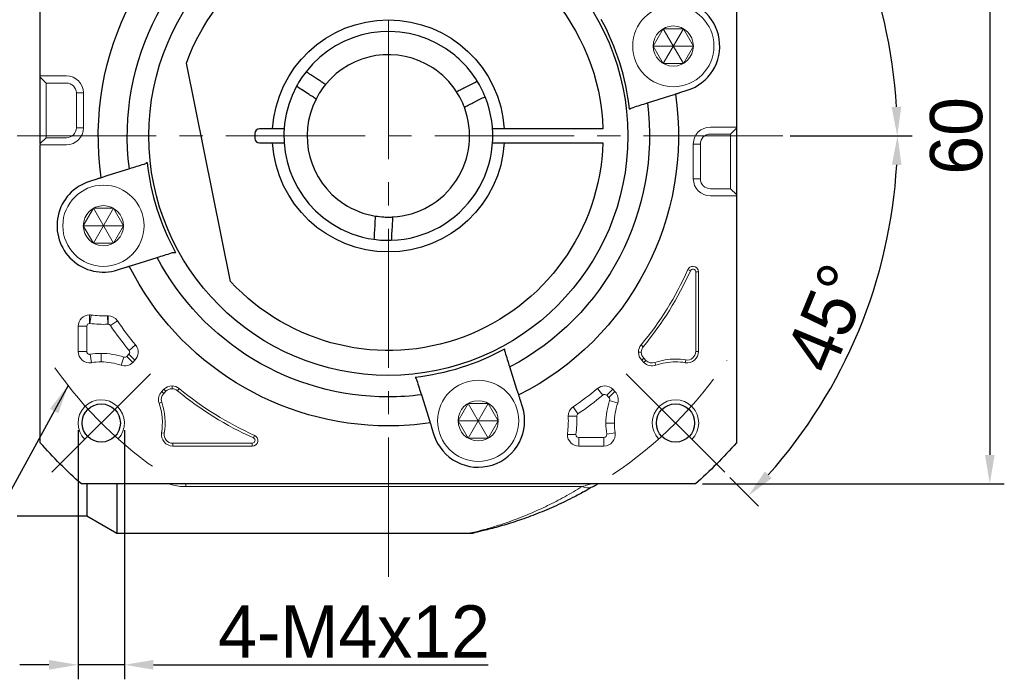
# Model space of a CAD drawing. Header units: millimetres. Extents: x 1356 to 1857, y 1014 to 1368.
# Tile 3 of 9: x 1416 to 1501, y 1201 to 1258. Entities that reach past the tile are written whole.
import ezdxf

# ---------------------------------------------------------------- set-up
doc = ezdxf.new("R2010")
doc.units = ezdxf.units.MM
doc.header["$PDSIZE"] = -5
doc.linetypes.add('点画线', pattern=[18, 12, -2, 2, -2])
doc.layers.get('0').update_dxf_attribs({"lineweight": 18})
doc.layers.get('Defpoints').update_dxf_attribs({"lineweight": 18})
for name, color, linetype, lineweight in [('7中心线层', 7, '点画线', 18), ('尺寸线', 7, 'Continuous', 18), ('尺寸线层', 3, 'Continuous', 18), ('粗实线', 7, 'Continuous', 50), ('细实线', 7, 'Continuous', 18)]:
    doc.layers.add(name, color=color, linetype=linetype, lineweight=lineweight)
doc.styles.add('工程字', font='txt')
doc.dimstyles.new('副本 ISO-25', dxfattribs={"dimtxt": 4.5, "dimasz": 2.5, "dimexe": 1.25, "dimexo": 0.625, "dimtad": 1, "dimtxsty": '工程字', "dimcen": 2.5, "dimdle": 5, "dimadec": 0, "dimazin": 0, "dimtfac": 1, "dimtmove": 0, "dimatfit": 3, "dimfxl": 1, "dimtolj": 1, "dimarcsym": 0})

# ---------------------------------------------------------------- blocks, each defined once
blk = doc.blocks.new('*D16')
at = {"layer": 'Defpoints', "color": 0, "lineweight": -2}
for p in [(1474.491, 1277.967), (1474.491, 1217.967), (1499.869, 1217.967)]:
    blk.add_point(p, dxfattribs=at)
at = {"layer": '尺寸线层', "color": 0, "lineweight": -2}
for p, q in [((1475.116, 1277.967), (1501.119, 1277.967)), ((1499.869, 1275.467), (1499.869, 1220.467)), ((1475.116, 1217.967), (1501.119, 1217.967))]:
    blk.add_line(p, q, dxfattribs=at)
for points in [[(1500.286, 1275.467), (1499.453, 1275.467), (1499.869, 1277.967)], [(1499.453, 1220.467), (1500.286, 1220.467), (1499.869, 1217.967)]]:
    blk.add_solid(points, dxfattribs=at)
at = {"layer": '尺寸线层', "color": 0, "insert": (1496.994, 1247.967), "char_height": 4.5, "attachment_point": 5, "rotation": 90, "style": '工程字'}
blk.add_mtext('\\A1;60', dxfattribs=at)
blk = doc.blocks.new('*D17')
at = {"layer": 'Defpoints', "color": 0, "lineweight": -2}
for p in [(1477.025, 1276.958), (1468.54, 1268.473), (1490.397, 1259.318), (1394.12, 1247.967), (1482.033, 1247.967)]:
    blk.add_point(p, dxfattribs=at)
at = {"layer": '尺寸线层', "color": 0, "lineweight": -2}
for p, q in [((1477.467, 1277.4), (1479.93, 1279.863)), ((1482.658, 1247.967), (1493.141, 1247.967))]:
    blk.add_line(p, q, dxfattribs=at)
blk.add_arc((1448.033, 1247.967), 43.858, 3.26643, 41.73357, dxfattribs=at)
for points in [[(1481.065, 1277.448), (1480.46, 1276.875), (1479.046, 1278.979)], [(1491.404, 1250.454), (1492.237, 1250.477), (1491.891, 1247.967)]]:
    blk.add_solid(points, dxfattribs=at)
at = {"layer": '尺寸线层', "color": 0, "insert": (1491.209, 1265.851), "char_height": 4.5, "attachment_point": 5, "rotation": 292.5, "style": '工程字'}
blk.add_mtext('\\A1;45%%d', dxfattribs=at)
blk = doc.blocks.new('*D18')
at = {"layer": 'Defpoints', "color": 0, "lineweight": -2}
for p in [(1394.12, 1247.967), (1482.033, 1247.967), (1468.54, 1227.461), (1486.037, 1226.025), (1477.025, 1218.975)]:
    blk.add_point(p, dxfattribs=at)
at = {"layer": '尺寸线层', "color": 0, "lineweight": -2}
for p, q in [((1482.658, 1247.967), (1493.166, 1247.967)), ((1477.467, 1218.533), (1479.947, 1216.053))]:
    blk.add_line(p, q, dxfattribs=at)
blk.add_arc((1448.033, 1247.967), 43.883, 318.26459, 356.73541, dxfattribs=at)
for points in [[(1492.261, 1245.456), (1491.428, 1245.48), (1491.916, 1247.967)], [(1480.477, 1219.04), (1481.083, 1218.468), (1479.063, 1216.937)]]:
    blk.add_solid(points, dxfattribs=at)
at = {"layer": '尺寸线层', "color": 0, "insert": (1485.92, 1232.274), "char_height": 4.5, "attachment_point": 5, "rotation": 67.5, "style": '工程字'}
blk.add_mtext('\\A1;45%%d', dxfattribs=at)
blk = doc.blocks.new('*D41')
at = {"layer": 'Defpoints', "color": 0, "lineweight": -2}
for p in [(1421.285, 1223.218), (1425.285, 1223.218), (1421.285, 1202.375)]:
    blk.add_point(p, dxfattribs=at)
at = {"layer": '尺寸线层', "color": 0, "lineweight": -2}
for p, q in [((1421.285, 1222.593), (1421.285, 1201.125)), ((1425.285, 1222.593), (1425.285, 1201.125)), ((1418.785, 1202.375), (1416.285, 1202.375)), ((1425.285, 1202.375), (1421.285, 1202.375)), ((1427.785, 1202.375), (1456.649, 1202.375))]:
    blk.add_line(p, q, dxfattribs=at)
for points in [[(1418.785, 1201.958), (1418.785, 1202.792), (1421.285, 1202.375)], [(1427.785, 1202.792), (1427.785, 1201.958), (1425.285, 1202.375)]]:
    blk.add_solid(points, dxfattribs=at)
at = {"layer": '尺寸线层', "color": 0, "insert": (1445.076, 1205.25), "char_height": 4.5, "attachment_point": 5, "style": '工程字'}
blk.add_mtext('\\A1;4-M4x12', dxfattribs=at)

msp = doc.modelspace()

# ---------------------------------------------------------------- linework, layer by layer
for p, q in [((1418.0335, 1253.0223), (1418.0335, 1253.1321)), ((1418.0335, 1253.1321), (1418.5335, 1253.1321)), ((1418.0335, 1253.0223), (1418.5335, 1252.5236)), ((1418.0335, 1252.0248), (1418.0335, 1253.0223)), ((1418.5335, 1253.1321), (1420.2835, 1253.1321)), ((1418.0335, 1248.3069), (1418.0335, 1252.0248)), ((1418.5335, 1252.5236), (1420.2835, 1252.5236)), ((1421.1412, 1251.6658), (1421.251, 1251.6658)), ((1421.1412, 1251.6658), (1421.1412, 1248.6658)), ((1421.7498, 1251.6658), (1421.251, 1251.6658)), ((1421.7498, 1251.6658), (1421.7498, 1248.6658)), ((1418.0335, 1247.3094), (1418.0335, 1248.3069)), ((1421.1412, 1248.6658), (1421.251, 1248.6658)), ((1421.7498, 1248.6658), (1421.251, 1248.6658)), ((1475.7835, 1248.7337), (1477.5335, 1248.7337)), ((1478.0335, 1248.7337), (1477.5335, 1248.7337)), ((1478.0335, 1248.6239), (1477.5335, 1248.1251)), ((1478.0335, 1248.7337), (1478.0335, 1248.6239)), ((1478.0335, 1248.6239), (1478.0335, 1247.6263)), ((1418.0335, 1247.3094), (1418.5335, 1247.8081)), ((1420.2835, 1247.8081), (1418.5335, 1247.8081)), ((1475.7835, 1248.1251), (1477.5335, 1248.1251)), ((1478.0335, 1247.6263), (1478.0335, 1243.9085)), ((1418.0335, 1247.1996), (1418.0335, 1247.3094)), ((1418.0335, 1247.1996), (1418.5335, 1247.1996)), ((1420.2835, 1247.1996), (1418.5335, 1247.1996)), ((1474.3172, 1244.2674), (1474.3172, 1247.2674)), ((1474.9258, 1244.2674), (1474.9258, 1247.2674)), ((1477.5335, 1243.4097), (1475.7835, 1243.4097)), ((1478.0335, 1242.9109), (1477.5335, 1243.4097)), ((1478.0335, 1243.9085), (1478.0335, 1242.9109)), ((1477.5335, 1242.8012), (1475.7835, 1242.8012)), ((1478.0335, 1242.8012), (1477.5335, 1242.8012)), ((1478.0335, 1242.9109), (1478.0335, 1242.8012)), ((1474.0645, 1236.3384), (1473.8448, 1236.4366)), ((1474.5233, 1236.2406), (1474.764, 1236.2406)), ((1474.5233, 1236.2406), (1474.5233, 1229.3872)), ((1474.764, 1229.3872), (1474.764, 1236.2406)), ((1422.2835, 1231.8051), (1422.2835, 1232.5355)), ((1422.3176, 1231.803), (1422.417, 1232.5263)), ((1423.8595, 1231.7325), (1423.8265, 1232.4619)), ((1423.8709, 1231.7327), (1423.8709, 1232.4629)), ((1421.303, 1231.555), (1421.303, 1229.3872)), ((1422.0332, 1231.555), (1421.303, 1231.555)), ((1422.0332, 1229.3872), (1422.0332, 1231.555)), ((1424.0776, 1231.6235), (1424.6808, 1232.035)), ((1425.6906, 1229.4795), (1426.2531, 1229.945)), ((1469.9993, 1229.7915), (1469.8139, 1229.945)), ((1422.0332, 1229.3872), (1421.303, 1229.3872)), ((1422.3236, 1229.1401), (1422.4406, 1228.4193)), ((1423.2848, 1228.4874), (1423.2848, 1229.2176)), ((1425.2278, 1228.8942), (1424.9913, 1228.2034)), ((1425.6747, 1229.1429), (1425.4858, 1228.9541)), ((1425.4858, 1228.9541), (1426.0022, 1228.4378)), ((1425.6747, 1229.1429), (1426.191, 1228.6266)), ((1469.8295, 1229.3199), (1469.5888, 1229.3199)), ((1470.0462, 1228.7968), (1469.876, 1228.6266)), ((1470.235, 1228.6079), (1470.0462, 1228.7968)), ((1474.5233, 1229.3872), (1474.764, 1229.3872)), ((1426.0022, 1228.4378), (1426.191, 1228.6266)), ((1469.876, 1228.6266), (1470.0648, 1228.4378)), ((1470.235, 1228.6079), (1470.0648, 1228.4378)), ((1470.9977, 1228.4311), (1471.0757, 1228.2034)), ((1473.665, 1228.6569), (1473.6264, 1228.4193)), ((1429.3868, 1226.1706), (1429.3868, 1226.4113)), ((1428.6935, 1226.1241), (1428.5046, 1225.9353)), ((1428.6748, 1225.7651), (1428.5046, 1225.9353)), ((1428.6748, 1225.7651), (1428.8637, 1225.954)), ((1428.8637, 1225.954), (1428.6935, 1226.1241)), ((1429.8584, 1226.0008), (1430.0118, 1226.1862)), ((1466.5206, 1225.6237), (1466.0552, 1226.1862)), ((1466.8572, 1225.6078), (1467.3735, 1226.1241)), ((1466.8572, 1225.6078), (1467.0461, 1225.419)), ((1467.0461, 1225.419), (1467.5624, 1225.9353)), ((1467.5624, 1225.9353), (1467.3735, 1226.1241)), ((1428.498, 1225.0024), (1428.2703, 1224.9244)), ((1464.3767, 1224.0108), (1463.9652, 1224.614)), ((1467.1059, 1225.1609), (1467.7967, 1224.9244)), ((1464.2674, 1223.804), (1463.5372, 1223.804)), ((1467.5127, 1223.2179), (1466.7826, 1223.2179)), ((1428.7238, 1222.3352), (1428.4862, 1222.3737)), ((1436.4053, 1221.9356), (1436.5034, 1222.1553)), ((1464.195, 1222.2166), (1463.4646, 1222.2166)), ((1466.86, 1222.2567), (1467.5808, 1222.3737)), ((1436.3075, 1221.4768), (1429.454, 1221.4768)), ((1429.454, 1221.4768), (1429.454, 1221.2361)), ((1429.454, 1221.2361), (1436.3075, 1221.2361)), ((1436.3075, 1221.4768), (1436.3075, 1221.2361)), ((1466.613, 1221.9663), (1464.4451, 1221.9663)), ((1464.4451, 1221.9663), (1464.4451, 1221.2361)), ((1464.4451, 1221.2361), (1466.613, 1221.2361)), ((1466.613, 1221.9663), (1466.613, 1221.2361)), ((1430.5692, 1217.7321), (1430.5692, 1217.9666)), ((1464.7223, 1217.7321), (1430.5692, 1217.7321))]:
    msp.add_line(p, q)
for centre in [(1472.5917, 1255.7098), (1423.4753, 1240.2235), (1455.7767, 1223.4084)]:
    msp.add_circle(centre, 1.7321)
at = {"extrusion": (0, 0, -1)}
for centre, radius, start, end in [((-1420.2835, 1251.6658), 1.4663, 90, 180), ((-1420.2835, 1251.6658), 0.8577, 90, 180), ((-1420.2835, 1248.6658), 1.4663, 180, 270), ((-1420.2835, 1248.6658), 0.8577, 180, 270), ((-1475.7835, 1247.2674), 1.4663, 0, 90), ((-1475.7835, 1247.2674), 0.8577, 0, 90), ((-1475.7835, 1244.2674), 1.4663, 270, 0), ((-1475.7835, 1244.2674), 0.8577, 270, 0), ((-1448.0335, 1247.9666), 28.2695, 204.070615, 219.60525), ((-1423.4753, 1240.2235), 7.7695, 267.40882, 277.82827), ((-1448.0335, 1247.9666), 28.2695, 320.39475, 325.697413), ((-1470.5693, 1229.3199), 0.7398, 0, 39.60525), ((-1470.5693, 1229.3199), 0.7398, 315, 0), ((-1473.7835, 1229.3872), 0.7398, 180, 279.218623), ((-1423.2848, 1223.2179), 5.2695, 80.781377, 90), ((-1423.2848, 1223.2179), 5.2695, 90, 108.896119), ((-1470.7582, 1229.1311), 0.7398, 251.103881, 315), ((-1472.7822, 1223.2179), 5.2695, 71.103881, 90), ((-1472.7822, 1223.2179), 5.2695, 90, 99.218623), ((-1429.1979, 1225.242), 0.7398, 341.103881, 45), ((-1429.3868, 1225.4308), 0.7398, 45, 90), ((-1429.3868, 1225.4308), 0.7398, 90, 129.60525), ((-1448.0335, 1247.9666), 28.2695, 294.070615, 309.60525), ((-1448.0335, 1247.9666), 28.2695, 230.39475, 235.697413), ((-1423.2848, 1223.2179), 5.2695, 161.103881, 189.218623), ((-1472.7822, 1223.2179), 5.2695, 0, 18.896119), ((-1455.7767, 1223.4084), 7.7695, 177.40882, 187.82827), ((-1472.7822, 1223.2179), 5.2695, 350.781377, 0), ((-1429.454, 1222.2166), 0.7398, 270, 9.218623)]:
    msp.add_arc(centre, radius, start, end, dxfattribs=at)
for centre, radius, start, end in [((1474.2835, 1236.2406), 0.4805, 90, 155.929385), ((1474.2835, 1236.2406), 0.4805, 0, 90), ((1448.0335, 1247.9666), 28.5102, 320.39475, 335.929385), ((1422.2835, 1231.555), 0.9805, 90, 180), ((1422.2835, 1231.555), 0.9805, 82.17173, 90), ((1423.8709, 1231.4824), 0.9805, 90, 92.59118), ((1423.8709, 1231.4824), 0.9805, 34.302587, 90), ((1423.4753, 1240.2235), 8.4997, 262.17173, 272.59118), ((1448.0335, 1247.9666), 28.9997, 214.302587, 219.60525), ((1425.4977, 1229.3199), 0.9805, 315, 39.60525), ((1470.5693, 1229.3199), 0.9805, 140.39475, 180), ((1422.2835, 1229.3872), 0.9805, 180, 279.218623), ((1423.2848, 1223.2179), 5.9997, 90, 99.218623), ((1423.2848, 1223.2179), 5.9997, 71.103881, 90), ((1470.5693, 1229.3199), 0.9805, 180, 225), ((1473.7835, 1229.3872), 0.9805, 260.781377, 0), ((1425.3088, 1229.1311), 0.9805, 251.103881, 315), ((1470.7582, 1229.1311), 0.9805, 225, 288.896119), ((1472.7822, 1223.2179), 5.5102, 90, 108.896119), ((1472.7822, 1223.2179), 5.5102, 80.781377, 90), ((1429.3868, 1225.4308), 0.9805, 90, 135), ((1429.3868, 1225.4308), 0.9805, 50.39475, 90), ((1466.6802, 1225.4308), 0.9805, 90, 129.60525), ((1466.6802, 1225.4308), 0.9805, 45, 90), ((1429.1979, 1225.242), 0.9805, 135, 198.896119), ((1448.0335, 1247.9666), 28.5102, 230.39475, 245.929385), ((1448.0335, 1247.9666), 28.9997, 304.302587, 309.60525), ((1466.8691, 1225.242), 0.9805, 341.103881, 45), ((1423.2848, 1223.2179), 2, 317.046713, 225), ((1423.2848, 1223.2179), 5.5102, 350.781377, 18.896119), ((1464.5177, 1223.804), 0.9805, 124.302587, 180), ((1472.7822, 1223.2179), 5.9997, 161.103881, 180), ((1472.7822, 1223.2179), 2, 315, 222.953287), ((1464.5177, 1223.804), 0.9805, 180, 182.59118), ((1455.7767, 1223.4084), 8.4997, 352.17173, 2.59118), ((1472.7822, 1223.2179), 5.9997, 180, 189.218623), ((1429.454, 1222.2166), 0.9805, 170.781377, 270), ((1436.3075, 1221.7166), 0.4805, 270, 65.929385), ((1464.4451, 1222.2166), 0.9805, 172.17173, 180), ((1464.4451, 1222.2166), 0.9805, 180, 270), ((1466.613, 1222.2166), 0.9805, 270, 9.218623)]:
    msp.add_arc(centre, radius, start, end)
msp.add_ellipse((1464.7223, 1219.4977), major_axis=(-1.0114, 1.7254), ratio=0.6888272, start_param=2.4365012, end_param=2.9666747)
for points, knots in [([(1474.0645, 1236.3384), (1474.0962, 1236.3816), (1474.1595, 1236.468), (1474.3366, 1236.4899), (1474.4895, 1236.3976), (1474.512, 1236.293), (1474.5233, 1236.2406)], [0, 0, 0, 0, 0.2504474, 0.5, 0.7495526, 1, 1, 1, 1]), ([(1422.0332, 1231.555), (1422.0493, 1231.6228), (1422.0815, 1231.7576), (1422.2164, 1231.7893), (1422.2835, 1231.8051)], [0, 0, 0, 0, 0.5025738, 1, 1, 1, 1]), ([(1423.8709, 1231.7327), (1423.912, 1231.7273), (1423.9944, 1231.7164), (1424.0499, 1231.6545), (1424.0776, 1231.6235)], [0, 0, 0, 0, 0.499116, 1, 1, 1, 1]), ([(1422.3236, 1229.1401), (1422.3103, 1229.1387), (1422.2341, 1229.1304), (1422.0799, 1229.192), (1422.0488, 1229.322), (1422.0332, 1229.3872)], [0, 0, 0, 0, 0.0952819, 0.5467814, 1, 1, 1, 1]), ([(1425.4858, 1228.9541), (1425.4477, 1228.9266), (1425.3938, 1228.8878), (1425.3, 1228.8773), (1425.2546, 1228.8879), (1425.2278, 1228.8942)], [0, 0, 0, 0, 0.4976567, 0.7030632, 1, 1, 1, 1]), ([(1425.6906, 1229.4795), (1425.7203, 1229.4219), (1425.7797, 1229.3066), (1425.7097, 1229.1975), (1425.6747, 1229.1429)], [0, 0, 0, 0, 0.5, 1, 1, 1, 1]), ([(1466.5206, 1225.6237), (1466.5783, 1225.6534), (1466.6935, 1225.7128), (1466.8026, 1225.6428), (1466.8572, 1225.6078)], [0, 0, 0, 0, 0.5, 1, 1, 1, 1]), ([(1464.2674, 1223.804), (1464.2729, 1223.8451), (1464.2838, 1223.9275), (1464.3457, 1223.983), (1464.3767, 1224.0108)], [0, 0, 0, 0, 0.499116, 1, 1, 1, 1]), ([(1464.4451, 1221.9663), (1464.3774, 1221.9825), (1464.2425, 1222.0147), (1464.2108, 1222.1495), (1464.195, 1222.2166)], [0, 0, 0, 0, 0.5025738, 1, 1, 1, 1]), ([(1466.86, 1222.2567), (1466.8522, 1222.18), (1466.8365, 1222.0265), (1466.6875, 1221.9864), (1466.613, 1221.9663)], [0, 0, 0, 0, 0.500011, 1, 1, 1, 1]), ([(1436.4053, 1221.9356), (1436.4485, 1221.9039), (1436.5348, 1221.8406), (1436.5567, 1221.6635), (1436.4645, 1221.5107), (1436.3599, 1221.4881), (1436.3075, 1221.4768)], [0, 0, 0, 0, 0.2504474, 0.5, 0.7495526, 1, 1, 1, 1]), ([(1429.2093, 1217.9573), (1429.2673, 1217.9375), (1429.3265, 1217.9187), (1429.5643, 1217.8492), (1429.7535, 1217.8066), (1430.1536, 1217.7477), (1430.3586, 1217.7321), (1430.5692, 1217.7321)], [0, 0, 0, 0, 0.1454819, 0.1454819, 0.572741, 0.572741, 1, 1, 1, 1]), ([(1464.7223, 1217.7321), (1464.9004, 1217.785), (1465.1749, 1217.8665), (1465.3934, 1217.9342), (1465.4374, 1217.9478), (1465.4418, 1217.9492)], [0, 0, 0, 0, 0.6302264, 0.9714081, 1, 1, 1, 1]), ([(1455.2642, 1213.7718), (1455.3032, 1213.7811), (1455.556, 1213.8419), (1456.2671, 1214.021), (1457.4976, 1214.3819), (1458.8611, 1214.8478), (1460.289, 1215.413), (1461.7563, 1216.0795), (1463.2392, 1216.8408), (1464.2277, 1217.4349), (1464.7223, 1217.7321)], [0, 0, 0, 0, 0.0287584, 0.1679333, 0.3071957, 0.4454802, 0.5836293, 0.7220356, 0.8609002, 1, 1, 1, 1]), ([(1455.0321, 1213.7172), (1455.0276, 1213.7161), (1455.0211, 1213.7146), (1455.0816, 1213.7286), (1455.2082, 1213.7584), (1455.2642, 1213.7718)], [0, 0, 0, 0, 0.0002341, 0.6278325, 1, 1, 1, 1])]:
    msp.add_open_spline(points, degree=3, knots=knots)
for points, degree in [([(1422.2835, 1231.8051), (1422.2949, 1231.8052), (1422.3063, 1231.8045), (1422.3176, 1231.803)], 3), ([(1423.8595, 1231.7325), (1423.8709, 1231.7327)], 1), ([(1467.0461, 1225.419), (1467.0744, 1225.3802), (1467.1311, 1225.3027), (1467.1143, 1225.2082), (1467.1059, 1225.1609)], 3), ([(1464.2677, 1223.7927), (1464.2674, 1223.804)], 1), ([(1464.195, 1222.2166), (1464.1949, 1222.228), (1464.1956, 1222.2394), (1464.1971, 1222.2507)], 3)]:
    msp.add_open_spline(points, degree=degree)
at = {"layer": '7中心线层'}
for p, q in [((1448.0335, 1209.9666), (1448.0335, 1285.9666)), ((1482.0335, 1247.9666), (1394.12, 1247.9666)), ((1427.5274, 1227.4605), (1418.335, 1218.2681)), ((1468.5396, 1227.4605), (1477.0249, 1218.9753))]:
    msp.add_line(p, q, dxfattribs=at)
for start, end in [(214.822638, 236.478341), (303.521659, 326.478341)]:
    msp.add_arc((1448.0335, 1247.9666), 35, start, end, dxfattribs=at)
at = {"layer": '尺寸线'}
for p, q in [((1418.5335, 1252.5236), (1418.5335, 1247.8081)), ((1477.5335, 1248.1251), (1477.5335, 1243.4097)), ((1474.9258, 1247.2674), (1474.3172, 1247.2674)), ((1474.9258, 1244.2674), (1474.3172, 1244.2674))]:
    msp.add_line(p, q, dxfattribs=at)
at = {"layer": '粗实线', "linetype": 'Continuous', "lineweight": 30}
for p, q in [((1418.0335, 1247.3094), (1418.0335, 1274.4241)), ((1418.0335, 1247.3094), (1418.0335, 1274.4241)), ((1478.0335, 1274.4241), (1478.0335, 1242.8012)), ((1478.0335, 1274.4241), (1478.0335, 1242.8012)), ((1434.4407, 1235.4173), (1430.6263, 1254.2307)), ((1441.944, 1252.8409), (1441.3555, 1253.2254)), ((1441.1236, 1251.5852), (1440.5351, 1251.9696)), ((1454.6222, 1252.1415), (1455.2494, 1252.4589)), ((1473.1585, 1251.6944), (1473.7945, 1251.8949)), ((1455.2995, 1250.8031), (1455.9267, 1251.1205)), ((1470.3531, 1250.8099), (1472.2889, 1251.4202)), ((1472.2889, 1251.4202), (1472.7721, 1251.5726)), ((1438.0515, 1248.5666), (1436.9335, 1248.5666)), ((1466.5238, 1248.5666), (1458.0155, 1248.5666)), ((1436.5335, 1248.1666), (1436.5335, 1247.7666)), ((1418.0335, 1221.5091), (1418.0335, 1247.1996)), ((1418.0335, 1221.5091), (1418.0335, 1247.1996)), ((1436.9335, 1247.3666), (1438.0515, 1247.3666)), ((1458.0155, 1247.3666), (1466.5238, 1247.3666)), ((1425.7139, 1245.1234), (1423.7781, 1244.5131)), ((1422.9085, 1244.2389), (1422.2725, 1244.0383)), ((1423.7781, 1244.5131), (1423.2949, 1244.3607)), ((1478.0335, 1242.8012), (1478.0335, 1221.5091)), ((1478.0335, 1242.8012), (1478.0335, 1221.5091)), ((1446.857, 1240.2559), (1446.8183, 1239.554)), ((1448.3547, 1240.1732), (1448.316, 1239.4713)), ((1426.1838, 1236.8833), (1428.1195, 1237.4937)), ((1424.6781, 1236.4086), (1425.3142, 1236.6091)), ((1425.7006, 1236.731), (1426.1838, 1236.8833)), ((1459.1168, 1226.1169), (1458.5065, 1228.0526)), ((1450.8767, 1225.647), (1451.4871, 1223.7113)), ((1459.2692, 1225.6337), (1459.1168, 1226.1169)), ((1459.5915, 1224.6112), (1459.391, 1225.2473)), ((1451.4871, 1223.7113), (1451.6394, 1223.2281)), ((1451.7613, 1222.8417), (1451.9618, 1222.2056)), ((1474.491, 1217.9666), (1421.576, 1217.9666)), ((1474.491, 1217.9666), (1421.576, 1217.9666)), ((1422.0335, 1217.9666), (1422.0335, 1215.2166)), ((1424.6316, 1217.9662), (1424.6316, 1213.7166)), ((1416.0335, 1215.2166), (1422.0335, 1215.2166)), ((1422.0335, 1215.2166), (1424.6316, 1213.7166)), ((1424.6316, 1213.7166), (1455.0486, 1213.7166))]:
    msp.add_line(p, q, dxfattribs=at)
for centre in [(1423.2848, 1223.2179), (1472.7822, 1223.2179)]:
    msp.add_circle(centre, 1.65, dxfattribs=at)
at = {"layer": '粗实线', "linetype": 'Continuous', "lineweight": 30, "extrusion": (0, 0, -1)}
for radius, start, end in [(25, 351.706896, 63.293104), (22.5, 352.740348, 62.259652), (20.6414, 270, 90), (20.6414, 90, 270), (18.5, 19.791512, 178.141433), (10, 3.439813, 176.560187), (25, 171.706896, 243.293104), (22.5, 172.740348, 242.259652), (18.5, 181.858567, 317.285651), (10, 183.439813, 356.560187), (22.5, 270, 332.259652), (25, 270, 333.293104), (22.5, 262.740348, 270), (25, 261.706896, 270), (40, 311.409622, 318.590378), (40, 311.409622, 318.590378), (40, 221.409622, 228.590378), (40, 221.409622, 228.590378)]:
    msp.add_arc((-1448.0335, 1247.9666), radius, start, end, dxfattribs=at)
at = {"layer": '粗实线', "linetype": 'Continuous', "lineweight": 30}
for centre, radius, start, end in [((1472.5917, 1255.7098), 4, 287.500017, 90), ((1448.0335, 1247.9666), 20.9162, 6.317702, 28.682298), ((1448.0335, 1247.9666), 9, 56.84238, 142.062189), ((1448.0335, 1247.9666), 9, 31.622572, 56.84238), ((1448.0335, 1247.9666), 7, 56.84238, 140.691741), ((1448.0335, 1247.9666), 9, 142.061948, 151.622258), ((1448.0335, 1247.9666), 7, 32.99302, 56.84238), ((1448.0335, 1247.9666), 9, 22.062552, 31.622862), ((1448.0335, 1247.9666), 9, 151.622572, 236.84238), ((1448.0335, 1247.9666), 7, 152.99302, 236.84238), ((1448.0335, 1247.9666), 9, 271.622572, 22.062189), ((1448.0335, 1247.9666), 7, 272.99302, 20.691741), ((1436.9335, 1248.1666), 0.4, 90, 180), ((1436.9335, 1247.7666), 0.4, 180, 270), ((1448.0335, 1247.9666), 20.9162, 186.317702, 208.682298), ((1423.4753, 1240.2235), 4, 107.5, 287.5), ((1448.0335, 1247.9666), 7, 236.84238, 260.691741), ((1448.0335, 1247.9666), 9, 236.84238, 262.062189), ((1448.0335, 1247.9666), 9, 262.063596, 271.621213), ((1448.0335, 1247.9666), 20.9162, 276.317702, 298.682298), ((1455.7767, 1223.4084), 4, 197.500017, 17.5)]:
    msp.add_arc(centre, radius, start, end, dxfattribs=at)
for centre, major_axis, ratio, start_param, end_param in [((1464.7223, 1219.4977), (-1.0114, 1.7254), 0.6888272, 2.966675, 3.1415927), ((1455.0904, 1215.73), (0.4277, -1.9537), 0.9910457, 6.0657882, 6.2831853)]:
    msp.add_ellipse(centre, major_axis=major_axis, ratio=ratio, start_param=start_param, end_param=end_param, dxfattribs=at)
for points, degree in [([(1441.3555, 1253.2254), (1441.2155, 1253.3169), (1441.0754, 1253.4084), (1440.9354, 1253.4999)], 3), ([(1455.2494, 1252.4589), (1455.3987, 1252.5345), (1455.5479, 1252.61), (1455.6972, 1252.6855)], 3), ([(1440.5351, 1251.9696), (1440.395, 1252.0612), (1440.255, 1252.1526), (1440.115, 1252.2441)], 3), ([(1442.6173, 1252.4011), (1442.3012, 1252.0151), (1442.0234, 1251.5898), (1441.7968, 1251.1453)], 3), ([(1454.582, 1250.44), (1454.4057, 1250.9067), (1454.1763, 1251.3599), (1453.9047, 1251.7784)], 3), ([(1455.9267, 1251.1205), (1456.076, 1251.1961), (1456.2252, 1251.2716), (1456.3745, 1251.3471)], 3), ([(1468.8226, 1250.2683), (1468.9196, 1250.3409), (1469.0194, 1250.3894), (1469.1212, 1250.4214)], 3), ([(1469.1212, 1250.4214), (1469.5322, 1250.551), (1469.9429, 1250.6805), (1470.3531, 1250.8099)], 3), ([(1426.9458, 1245.5118), (1426.5347, 1245.3822), (1426.1241, 1245.2527), (1425.7139, 1245.1234)], 3), ([(1427.2444, 1245.665), (1427.1474, 1245.5924), (1427.0476, 1245.5439), (1426.9458, 1245.5118)], 3), ([(1446.8183, 1239.554), (1446.809, 1239.3869), (1446.7998, 1239.2199), (1446.7906, 1239.0529)], 3), ([(1448.316, 1239.4713), (1448.3068, 1239.3043), (1448.2975, 1239.1373), (1448.2883, 1238.9702)], 3), ([(1428.1195, 1237.4937), (1428.5298, 1237.623), (1428.9404, 1237.7525), (1429.3515, 1237.8821)], 3), ([(1429.3515, 1237.8821), (1429.4443, 1237.9113), (1429.5436, 1237.9284), (1429.6522, 1237.9284)], 3), ([(1429.6522, 1237.9284), (1429.6626, 1237.9284), (1429.6732, 1237.9282), (1429.6839, 1237.9279)], 3), ([(1458.118, 1229.2846), (1458.086, 1229.3863), (1458.0684, 1229.4959), (1458.0723, 1229.617)], 3), ([(1458.5065, 1228.0526), (1458.3771, 1228.4629), (1458.2476, 1228.8735), (1458.118, 1229.2846)], 3), ([(1450.3351, 1227.1775), (1450.4077, 1227.0805), (1450.4562, 1226.9807), (1450.4883, 1226.8789)], 3), ([(1450.4883, 1226.8789), (1450.6179, 1226.4679), (1450.7474, 1226.0573), (1450.8767, 1225.647)], 3), ([(1465.7338, 1217.7723), (1465.8507, 1217.8408), (1465.9614, 1217.9067), (1466.0612, 1217.9666)], 3), ([(1464.9184, 1217.309), (1465.5116, 1217.6774)], 1), ([(1455.184, 1213.7277), (1455.1895, 1213.7153), (1455.3709, 1213.7499)], 2)]:
    msp.add_open_spline(points, degree=degree, dxfattribs=at)
for points, knots in [([(1442.6192, 1252.3998), (1442.6153, 1252.4023), (1442.6043, 1252.4095), (1442.5549, 1252.4418), (1442.5177, 1252.4661), (1442.4244, 1252.5271), (1442.3669, 1252.5646), (1442.2399, 1252.6476), (1442.1684, 1252.6943), (1442.0457, 1252.7745), (1441.9947, 1252.8078), (1441.944, 1252.8409)], [0, 0, 0, 0, 0.2135041, 0.2135041, 0.4269713, 0.4269713, 0.6410212, 0.6410212, 0.8562277, 0.8562277, 1, 1, 1, 1]), ([(1453.9026, 1251.7774), (1453.9067, 1251.7794), (1453.9184, 1251.7854), (1453.9711, 1251.812), (1454.0108, 1251.8321), (1454.1102, 1251.8824), (1454.1714, 1251.9134), (1454.3069, 1251.9819), (1454.383, 1252.0205), (1454.5138, 1252.0867), (1454.5682, 1252.1142), (1454.6222, 1252.1415)], [0, 0, 0, 0, 0.2135041, 0.2135041, 0.4269713, 0.4269713, 0.6410212, 0.6410212, 0.8562277, 0.8562277, 1, 1, 1, 1]), ([(1472.7714, 1251.5723), (1472.7757, 1251.5737), (1472.7801, 1251.5751), (1472.8075, 1251.5837), (1472.8285, 1251.5904), (1472.8814, 1251.607), (1472.914, 1251.6173), (1472.9863, 1251.6401), (1473.0271, 1251.653), (1473.0982, 1251.6754), (1473.1284, 1251.6849), (1473.1585, 1251.6944)], [0, 0, 0, 0, 0.2115356, 0.2115356, 0.4229944, 0.4229944, 0.6356664, 0.6356664, 0.8509644, 0.8509644, 1, 1, 1, 1]), ([(1441.7988, 1251.1441), (1441.7949, 1251.1466), (1441.7839, 1251.1538), (1441.7345, 1251.1861), (1441.6972, 1251.2104), (1441.6039, 1251.2713), (1441.5465, 1251.3089), (1441.4195, 1251.3919), (1441.348, 1251.4386), (1441.2253, 1251.5187), (1441.1743, 1251.5521), (1441.1236, 1251.5852)], [0, 0, 0, 0, 0.2135041, 0.2135041, 0.4269713, 0.4269713, 0.6410212, 0.6410212, 0.8562277, 0.8562277, 1, 1, 1, 1]), ([(1454.5799, 1250.439), (1454.584, 1250.4411), (1454.5957, 1250.447), (1454.6484, 1250.4737), (1454.6881, 1250.4937), (1454.7875, 1250.5441), (1454.8487, 1250.575), (1454.9842, 1250.6436), (1455.0603, 1250.6821), (1455.1911, 1250.7483), (1455.2455, 1250.7758), (1455.2995, 1250.8031)], [0, 0, 0, 0, 0.2135041, 0.2135041, 0.4269713, 0.4269713, 0.6410212, 0.6410212, 0.8562277, 0.8562277, 1, 1, 1, 1]), ([(1439.0558, 1248.5666), (1439.0512, 1248.5666), (1439.0342, 1248.5666), (1438.9602, 1248.5666), (1438.9045, 1248.5666), (1438.7649, 1248.5666), (1438.679, 1248.5666), (1438.4892, 1248.5666), (1438.3827, 1248.5666), (1438.2008, 1248.5666), (1438.1259, 1248.5666), (1438.0515, 1248.5666)], [0, 0, 0, 0, 0.2143841, 0.2143841, 0.4287539, 0.4287539, 0.6433501, 0.6433501, 0.8583945, 0.8583945, 1, 1, 1, 1]), ([(1458.0155, 1248.5666), (1457.9032, 1248.5666), (1457.7893, 1248.5666), (1457.5774, 1248.5666), (1457.4763, 1248.5666), (1457.301, 1248.5666), (1457.2243, 1248.5666), (1457.1056, 1248.5666), (1457.0619, 1248.5666), (1457.0222, 1248.5666), (1457.0176, 1248.5666), (1457.013, 1248.5666)], [0, 0, 0, 0, 0.2155949, 0.2155949, 0.4311982, 0.4311982, 0.6466607, 0.6466607, 0.8617206, 0.8617206, 1, 1, 1, 1]), ([(1438.0515, 1247.3666), (1438.1638, 1247.3666), (1438.2777, 1247.3666), (1438.4896, 1247.3666), (1438.5907, 1247.3666), (1438.766, 1247.3666), (1438.8427, 1247.3666), (1438.9614, 1247.3666), (1439.0051, 1247.3666), (1439.0448, 1247.3666), (1439.0494, 1247.3666), (1439.054, 1247.3666)], [0, 0, 0, 0, 0.2155949, 0.2155949, 0.4311982, 0.4311982, 0.6466607, 0.6466607, 0.8617206, 0.8617206, 1, 1, 1, 1]), ([(1457.0112, 1247.3666), (1457.0158, 1247.3666), (1457.0328, 1247.3666), (1457.1068, 1247.3666), (1457.1625, 1247.3666), (1457.3021, 1247.3666), (1457.388, 1247.3666), (1457.5778, 1247.3666), (1457.6843, 1247.3666), (1457.8662, 1247.3666), (1457.9411, 1247.3666), (1458.0155, 1247.3666)], [0, 0, 0, 0, 0.2143841, 0.2143841, 0.4287539, 0.4287539, 0.6433501, 0.6433501, 0.8583945, 0.8583945, 1, 1, 1, 1]), ([(1423.2956, 1244.3609), (1423.2913, 1244.3595), (1423.2869, 1244.3582), (1423.2595, 1244.3495), (1423.2384, 1244.3429), (1423.1856, 1244.3262), (1423.153, 1244.316), (1423.0807, 1244.2932), (1423.0399, 1244.2803), (1422.9688, 1244.2579), (1422.9385, 1244.2483), (1422.9085, 1244.2389)], [0, 0, 0, 0, 0.2115356, 0.2115356, 0.4229944, 0.4229944, 0.6356664, 0.6356664, 0.8509644, 0.8509644, 1, 1, 1, 1]), ([(1446.9014, 1241.0611), (1446.9011, 1241.0565), (1446.9004, 1241.0434), (1446.8972, 1240.9844), (1446.8947, 1240.94), (1446.8886, 1240.8287), (1446.8848, 1240.7603), (1446.8764, 1240.6087), (1446.8717, 1240.5235), (1446.8637, 1240.3771), (1446.8603, 1240.3163), (1446.857, 1240.2559)], [0, 0, 0, 0, 0.2135041, 0.2135041, 0.4269713, 0.4269713, 0.6410212, 0.6410212, 0.8562277, 0.8562277, 1, 1, 1, 1]), ([(1446.9013, 1241.0588), (1447.1499, 1241.0258), (1447.5257, 1240.9759), (1448.0274, 1240.9627), (1448.2772, 1240.9718), (1448.399, 1240.9762)], [0, 0, 0, 0, 0.5003656, 0.7564876, 1, 1, 1, 1]), ([(1448.3991, 1240.9785), (1448.3989, 1240.9739), (1448.3981, 1240.9608), (1448.3949, 1240.9018), (1448.3924, 1240.8574), (1448.3863, 1240.7461), (1448.3825, 1240.6776), (1448.3742, 1240.5261), (1448.3695, 1240.4409), (1448.3614, 1240.2945), (1448.358, 1240.2337), (1448.3547, 1240.1732)], [0, 0, 0, 0, 0.2135041, 0.2135041, 0.4269713, 0.4269713, 0.6410212, 0.6410212, 0.8562277, 0.8562277, 1, 1, 1, 1]), ([(1425.3142, 1236.6091), (1425.3578, 1236.6229), (1425.4021, 1236.6369), (1425.4845, 1236.6628), (1425.5238, 1236.6752), (1425.5917, 1236.6967), (1425.6214, 1236.706), (1425.6667, 1236.7203), (1425.6832, 1236.7255), (1425.692, 1236.7283), (1425.6964, 1236.7296), (1425.7008, 1236.731)], [0, 0, 0, 0, 0.2183987, 0.2183987, 0.4368728, 0.4368728, 0.6541149, 0.6541149, 0.8686839, 0.8686839, 1, 1, 1, 1]), ([(1459.391, 1225.2473), (1459.3772, 1225.291), (1459.3633, 1225.3352), (1459.3373, 1225.4177), (1459.3249, 1225.457), (1459.3035, 1225.5249), (1459.2941, 1225.5545), (1459.2798, 1225.5998), (1459.2746, 1225.6163), (1459.2719, 1225.6251), (1459.2705, 1225.6295), (1459.2691, 1225.6339)], [0, 0, 0, 0, 0.2183987, 0.2183987, 0.4368728, 0.4368728, 0.6541149, 0.6541149, 0.8686839, 0.8686839, 1, 1, 1, 1]), ([(1451.6392, 1223.2288), (1451.6406, 1223.2244), (1451.642, 1223.22), (1451.6506, 1223.1927), (1451.6572, 1223.1716), (1451.6739, 1223.1187), (1451.6842, 1223.0861), (1451.707, 1223.0138), (1451.7198, 1222.973), (1451.7423, 1222.9019), (1451.7518, 1222.8717), (1451.7613, 1222.8417)], [0, 0, 0, 0, 0.2115356, 0.2115356, 0.4229944, 0.4229944, 0.6356664, 0.6356664, 0.8509644, 0.8509644, 1, 1, 1, 1]), ([(1465.0384, 1217.3811), (1464.7198, 1217.2035), (1463.8701, 1216.739), (1462.4785, 1216.0717), (1460.8793, 1215.3939), (1459.3119, 1214.8205), (1457.8172, 1214.3508), (1456.7047, 1214.0538), (1455.9939, 1213.8828), (1455.6101, 1213.7961), (1455.4101, 1213.7528), (1455.4821, 1213.7684), (1455.5181, 1213.7763)], [0, 0, 0, 0, 0.0779031, 0.2075966, 0.3391669, 0.4705138, 0.6020797, 0.7347162, 0.8008385, 0.8672588, 0.9336462, 1, 1, 1, 1])]:
    msp.add_open_spline(points, degree=3, knots=knots, dxfattribs=at)
at = {"layer": '细实线', "color": 0}
for p, q in [((1473.4577, 1257.2098), (1471.7257, 1254.2098)), ((1473.4577, 1254.2098), (1471.7257, 1257.2098)), ((1474.3238, 1255.7098), (1470.8597, 1255.7098)), ((1424.3413, 1241.7235), (1422.6093, 1238.7235)), ((1424.3413, 1238.7235), (1422.6093, 1241.7235)), ((1425.2073, 1240.2235), (1421.7432, 1240.2235)), ((1456.6427, 1224.9084), (1454.9106, 1221.9084)), ((1456.6427, 1221.9084), (1454.9106, 1224.9084)), ((1457.5087, 1223.4084), (1454.0446, 1223.4084))]:
    msp.add_line(p, q, dxfattribs=at)
for points in [[(1470.8597, 1255.7098), (1471.7257, 1254.2098), (1473.4577, 1254.2098), (1474.3238, 1255.7098), (1473.4577, 1257.2098), (1471.7257, 1257.2098)], [(1421.7432, 1240.2235), (1422.6093, 1238.7235), (1424.3413, 1238.7235), (1425.2073, 1240.2235), (1424.3413, 1241.7235), (1422.6093, 1241.7235)], [(1454.0446, 1223.4084), (1454.9106, 1221.9084), (1456.6427, 1221.9084), (1457.5087, 1223.4084), (1456.6427, 1224.9084), (1454.9106, 1224.9084)]]:
    msp.add_lwpolyline(points, close=True, dxfattribs=at)
for centre in [(1472.5917, 1255.7098), (1423.4753, 1240.2235), (1455.7767, 1223.4084)]:
    msp.add_circle(centre, 3.5, dxfattribs=at)

# ---------------------------------------------------------------- dimensions: what is measured, and where the dimension line sits
at = {"layer": '尺寸线层'}
dim = msp.add_angular_dim_2l(base=(1490.397, 1259.3179), line1=((1468.5396, 1268.4727), (1477.0249, 1276.958)), line2=((1482.0335, 1247.9666), (1394.12, 1247.9666)), dimstyle='副本 ISO-25', override={"dimtxsty": '工程字'}, dxfattribs=at)
dim.commit()
dim.dimension.update_dxf_attribs({"geometry": '*D17', "text_midpoint": (1491.2091, 1265.8506)})
dim = msp.add_linear_dim(base=(1499.8692, 1217.9666), p1=(1474.491, 1277.9666), p2=(1474.491, 1217.9666), angle=90, dimstyle='副本 ISO-25', dxfattribs=at)
dim.commit()
dim.dimension.update_dxf_attribs({"geometry": '*D16', "text_midpoint": (1496.9942, 1247.9666)})
dim = msp.add_angular_dim_2l(base=(1486.037, 1226.0253), line1=((1468.5396, 1227.4605), (1477.0249, 1218.9753)), line2=((1482.0335, 1247.9666), (1394.12, 1247.9666)), dimstyle='副本 ISO-25', dxfattribs=at)
dim.commit()
dim.dimension.update_dxf_attribs({"geometry": '*D18', "text_midpoint": (1485.9196, 1232.2737)})
dim = msp.add_linear_dim(base=(1421.2848, 1202.3751), p1=(1425.2848, 1223.2179), p2=(1421.2848, 1223.2179), text='4-M<>x12', dimstyle='副本 ISO-25', override={"dimtxsty": '工程字'}, dxfattribs=at)
dim.commit()
dim.dimension.update_dxf_attribs({"geometry": '*D41', "text_midpoint": (1445.076, 1202.3751), "dimtype": 160})

# ---------------------------------------------------------------- leaders
msp.add_leader([(1420.4301, 1226.4479), (1407.2631, 1202.3751), (1397.9331, 1202.3751)], dimstyle='副本 ISO-25', override={"dimgap": 0.625, "dimtad": 0}, dxfattribs=at)

doc.saveas('drawing.dxf')
